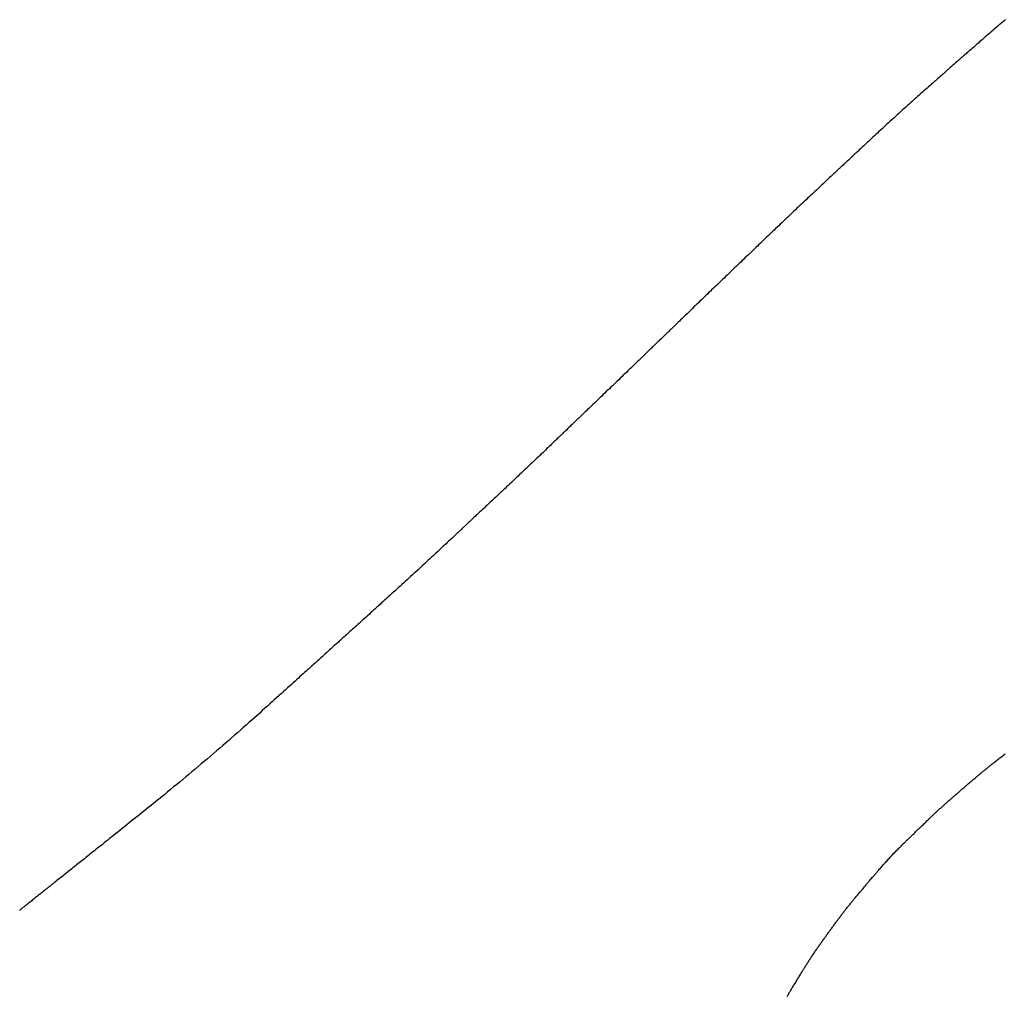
# Model space of a CAD drawing. Header units: millimetres. Extents: x -4577 to 1032787, y -66234 to 201209.
# Tile 156 of 256: x 4378.03 to 4379.33, y -8939.77 to -8938.47. Entities that reach past the tile are written whole.
import ezdxf

# ---------------------------------------------------------------- set-up
doc = ezdxf.new("R2010")
doc.units = ezdxf.units.MM
doc.linetypes.add('510_5_2OG_ELT_1004$0$11-07-22_DS_2OG$0$AUSGEZOGEN', pattern=[0])
doc.layers.add('510_5_2OG_ELT_1004$0$11-07-22_DS_2OG$0$EBENE_1', color=8, linetype='510_5_2OG_ELT_1004$0$11-07-22_DS_2OG$0$AUSGEZOGEN')

# ---------------------------------------------------------------- blocks, each defined once
blk = doc.blocks.new('510_5_2OG_ELT_1004')
at = {"layer": '510_5_2OG_ELT_1004$0$11-07-22_DS_2OG$0$EBENE_1'}
for points in [[(4379.0469, -8939.7155), (4379.0475, -8939.7145), (4379.0481, -8939.7135), (4379.0487, -8939.7125), (4379.0492, -8939.7116), (4379.0498, -8939.7106), (4379.0503, -8939.7097), (4379.0509, -8939.7088), (4379.0519, -8939.7071), (4379.0529, -8939.7055), (4379.0538, -8939.704), (4379.0546, -8939.7026), (4379.0553, -8939.7013), (4379.056, -8939.7002), (4379.0571, -8939.6984), (4379.0579, -8939.6971), (4379.0588, -8939.6956), (4379.0602, -8939.6934), (4379.0608, -8939.6923), (4379.0618, -8939.6908), (4379.0623, -8939.6898), (4379.063, -8939.6887), (4379.0637, -8939.6875), (4379.0645, -8939.6862), (4379.0654, -8939.6847), (4379.0664, -8939.6831), (4379.0674, -8939.6815), (4379.0679, -8939.6806), (4379.0685, -8939.6797), (4379.0691, -8939.6788), (4379.0696, -8939.6779), (4379.0702, -8939.6769), (4379.0708, -8939.676), (4379.0714, -8939.675), (4379.072, -8939.674), (4379.0727, -8939.673), (4379.0733, -8939.672), (4379.0739, -8939.671), (4379.0746, -8939.67), (4379.0753, -8939.669), (4379.0759, -8939.6679), (4379.0766, -8939.6669), (4379.0773, -8939.6658), (4379.078, -8939.6648), (4379.0786, -8939.6638), (4379.0793, -8939.6627), (4379.08, -8939.6617), (4379.0807, -8939.6606), (4379.0814, -8939.6596), (4379.0821, -8939.6586), (4379.0828, -8939.6575), (4379.0835, -8939.6565), (4379.0842, -8939.6554), (4379.0849, -8939.6544), (4379.0857, -8939.6534), (4379.0864, -8939.6524), (4379.0871, -8939.6513), (4379.0878, -8939.6503), (4379.0885, -8939.6493), (4379.0892, -8939.6482), (4379.09, -8939.6472), (4379.0907, -8939.6462), (4379.0914, -8939.6452), (4379.0921, -8939.6442), (4379.0929, -8939.6431), (4379.0936, -8939.6421), (4379.0943, -8939.6411), (4379.0951, -8939.6401), (4379.0958, -8939.6391), (4379.0965, -8939.638), (4379.0973, -8939.637), (4379.098, -8939.636), (4379.0987, -8939.635), (4379.0995, -8939.634), (4379.1002, -8939.633), (4379.1009, -8939.6319), (4379.1017, -8939.6309), (4379.1024, -8939.6299), (4379.1031, -8939.6289), (4379.1039, -8939.6279), (4379.1046, -8939.6269), (4379.1053, -8939.6259), (4379.1061, -8939.6248), (4379.1068, -8939.6238), (4379.1075, -8939.6228), (4379.1083, -8939.6218), (4379.109, -8939.6208), (4379.1097, -8939.6198), (4379.1105, -8939.6188), (4379.1112, -8939.6177), (4379.112, -8939.6167), (4379.1127, -8939.6157), (4379.1135, -8939.6147), (4379.1142, -8939.6137), (4379.115, -8939.6127), (4379.1157, -8939.6117), (4379.1165, -8939.6107), (4379.1172, -8939.6097), (4379.118, -8939.6087), (4379.1187, -8939.6077), (4379.1195, -8939.6067), (4379.1202, -8939.6057), (4379.121, -8939.6047), (4379.1218, -8939.6037), (4379.1225, -8939.6027), (4379.1233, -8939.6018), (4379.1241, -8939.6008), (4379.1248, -8939.5998), (4379.1256, -8939.5988), (4379.1264, -8939.5978), (4379.1272, -8939.5969), (4379.1279, -8939.5959), (4379.1287, -8939.5949), (4379.1295, -8939.594), (4379.1302, -8939.5931), (4379.131, -8939.5921), (4379.1317, -8939.5912), (4379.1325, -8939.5903), (4379.1332, -8939.5894), (4379.1339, -8939.5885), (4379.1347, -8939.5877), (4379.1354, -8939.5868), (4379.1361, -8939.586), (4379.1367, -8939.5852), (4379.1374, -8939.5844), (4379.1387, -8939.5828), (4379.1399, -8939.5813), (4379.1411, -8939.58), (4379.1422, -8939.5787), (4379.1432, -8939.5775), (4379.1441, -8939.5764), (4379.1449, -8939.5755), (4379.1456, -8939.5746), (4379.1468, -8939.5732), (4379.1478, -8939.572), (4379.1491, -8939.5705), (4379.15, -8939.5695), (4379.1513, -8939.5678), (4379.1521, -8939.567), (4379.1536, -8939.5651), (4379.1543, -8939.5643), (4379.1551, -8939.5634), (4379.1559, -8939.5624), (4379.1569, -8939.5613), (4379.158, -8939.56), (4379.1598, -8939.5578), (4379.1605, -8939.557), (4379.1612, -8939.5562), (4379.1619, -8939.5554), (4379.1626, -8939.5545), (4379.1634, -8939.5536), (4379.1642, -8939.5527), (4379.165, -8939.5517), (4379.1658, -8939.5508), (4379.1667, -8939.5498), (4379.1675, -8939.5488), (4379.1684, -8939.5478), (4379.1693, -8939.5467), (4379.1703, -8939.5457), (4379.1712, -8939.5446), (4379.1721, -8939.5435), (4379.1731, -8939.5425), (4379.1741, -8939.5414), (4379.175, -8939.5403), (4379.176, -8939.5392), (4379.177, -8939.538), (4379.1781, -8939.5369), (4379.1791, -8939.5358), (4379.1801, -8939.5347), (4379.1811, -8939.5335), (4379.1822, -8939.5324), (4379.1832, -8939.5313), (4379.1843, -8939.5302), (4379.1853, -8939.5291), (4379.1864, -8939.528), (4379.1874, -8939.5269), (4379.1885, -8939.5258), (4379.1895, -8939.5247), (4379.1906, -8939.5236), (4379.1916, -8939.5225), (4379.1926, -8939.5215), (4379.1937, -8939.5204), (4379.1947, -8939.5194), (4379.1957, -8939.5184), (4379.1967, -8939.5174), (4379.1977, -8939.5164), (4379.1987, -8939.5154), (4379.1996, -8939.5145), (4379.2005, -8939.5136), (4379.2015, -8939.5126), (4379.2024, -8939.5118), (4379.2033, -8939.5109), (4379.2041, -8939.51), (4379.205, -8939.5092), (4379.2058, -8939.5084), (4379.2066, -8939.5076), (4379.2074, -8939.5069), (4379.2088, -8939.5055), (4379.2102, -8939.5042), (4379.2114, -8939.503), (4379.2125, -8939.502), (4379.2134, -8939.501), (4379.2143, -8939.5002), (4379.2157, -8939.4988), (4379.2168, -8939.4978), (4379.2182, -8939.4964), (4379.2191, -8939.4955), (4379.2208, -8939.4939), (4379.2216, -8939.4931), (4379.2227, -8939.4921), (4379.224, -8939.4908), (4379.2248, -8939.49), (4379.2257, -8939.4891), (4379.2267, -8939.4882), (4379.2278, -8939.4871), (4379.229, -8939.486), (4379.2302, -8939.4847), (4379.2323, -8939.4828), (4379.233, -8939.4821), (4379.2338, -8939.4814), (4379.2345, -8939.4806), (4379.2353, -8939.4799), (4379.2361, -8939.4791), (4379.2369, -8939.4784), (4379.2377, -8939.4776), (4379.2385, -8939.4768), (4379.2394, -8939.476), (4379.2402, -8939.4752), (4379.2411, -8939.4744), (4379.2419, -8939.4736), (4379.2428, -8939.4728), (4379.2437, -8939.472), (4379.2446, -8939.4712), (4379.2455, -8939.4703), (4379.2463, -8939.4695), (4379.2472, -8939.4687), (4379.2482, -8939.4678), (4379.2491, -8939.467), (4379.25, -8939.4662), (4379.2509, -8939.4654), (4379.2518, -8939.4645), (4379.2527, -8939.4637), (4379.2536, -8939.4629), (4379.2545, -8939.4621), (4379.2554, -8939.4612), (4379.2564, -8939.4604), (4379.2573, -8939.4596), (4379.2582, -8939.4588), (4379.2591, -8939.458), (4379.26, -8939.4572), (4379.261, -8939.4564), (4379.2619, -8939.4555), (4379.2628, -8939.4547), (4379.2637, -8939.4539), (4379.2647, -8939.4531), (4379.2656, -8939.4523), (4379.2665, -8939.4515), (4379.2674, -8939.4507), (4379.2684, -8939.4499), (4379.2693, -8939.4491), (4379.2702, -8939.4483), (4379.2712, -8939.4475), (4379.2721, -8939.4467), (4379.273, -8939.4459), (4379.2739, -8939.4451), (4379.2749, -8939.4443), (4379.2758, -8939.4435), (4379.2767, -8939.4426), (4379.2777, -8939.4418), (4379.2786, -8939.441), (4379.2795, -8939.4402), (4379.2805, -8939.4394), (4379.2814, -8939.4386), (4379.2823, -8939.4378), (4379.2833, -8939.437), (4379.2842, -8939.4362), (4379.2851, -8939.4354), (4379.2861, -8939.4346), (4379.287, -8939.4338), (4379.2879, -8939.433), (4379.2889, -8939.4322), (4379.2898, -8939.4314), (4379.2907, -8939.4306), (4379.2917, -8939.4298), (4379.2926, -8939.429), (4379.2935, -8939.4282), (4379.2945, -8939.4274), (4379.2954, -8939.4266), (4379.2963, -8939.4258), (4379.2973, -8939.4251), (4379.2982, -8939.4243), (4379.2992, -8939.4235), (4379.3001, -8939.4227), (4379.3011, -8939.4219), (4379.302, -8939.4211), (4379.3029, -8939.4203), (4379.3039, -8939.4195), (4379.3048, -8939.4188), (4379.3058, -8939.418), (4379.3067, -8939.4172), (4379.3077, -8939.4164), (4379.3086, -8939.4157), (4379.3096, -8939.4149), (4379.3105, -8939.4141), (4379.3115, -8939.4134), (4379.3124, -8939.4126), (4379.3133, -8939.4119), (4379.3142, -8939.4112), (4379.3151, -8939.4104), (4379.316, -8939.4097), (4379.3169, -8939.409), (4379.3177, -8939.4083), (4379.3186, -8939.4077), (4379.3194, -8939.407), (4379.3202, -8939.4063), (4379.3218, -8939.4051), (4379.3233, -8939.4039), (4379.3247, -8939.4028), (4379.3261, -8939.4018), (4379.3273, -8939.4008), (4379.3284, -8939.4), (4379.3293, -8939.3992), (4379.3309, -8939.398), (4379.3321, -8939.3971), (4379.3333, -8939.3961), (4379.3353, -8939.3945)], [(4379.3355, -8938.4241), (4379.3334, -8938.4259), (4379.3313, -8938.4277), (4379.3291, -8938.4295), (4379.327, -8938.4313), (4379.325, -8938.4331), (4379.3229, -8938.4349), (4379.3208, -8938.4367), (4379.3188, -8938.4385), (4379.3168, -8938.4402), (4379.3148, -8938.4419), (4379.3128, -8938.4436), (4379.3108, -8938.4453), (4379.3089, -8938.447), (4379.307, -8938.4487), (4379.3051, -8938.4503), (4379.3033, -8938.4519), (4379.3015, -8938.4534), (4379.2998, -8938.455), (4379.298, -8938.4565), (4379.2964, -8938.4579), (4379.2947, -8938.4594), (4379.2932, -8938.4608), (4379.2916, -8938.4621), (4379.2902, -8938.4634), (4379.2887, -8938.4647), (4379.2873, -8938.4659), (4379.286, -8938.467), (4379.2848, -8938.4681), (4379.2836, -8938.4692), (4379.2824, -8938.4702), (4379.2814, -8938.4711), (4379.2804, -8938.472), (4379.2794, -8938.4728), (4379.2786, -8938.4736), (4379.2777, -8938.4743), (4379.2762, -8938.4756), (4379.275, -8938.4768), (4379.2739, -8938.4777), (4379.2729, -8938.4785), (4379.2715, -8938.4798), (4379.2698, -8938.4813), (4379.2683, -8938.4826), (4379.2675, -8938.4833), (4379.2662, -8938.4844), (4379.2654, -8938.4852), (4379.2644, -8938.4861), (4379.2632, -8938.4871), (4379.2617, -8938.4884), (4379.261, -8938.4891), (4379.2601, -8938.4898), (4379.2592, -8938.4906), (4379.2582, -8938.4915), (4379.2572, -8938.4924), (4379.2561, -8938.4933), (4379.2549, -8938.4944), (4379.2537, -8938.4955), (4379.2524, -8938.4966), (4379.251, -8938.4978), (4379.2495, -8938.4991), (4379.248, -8938.5004), (4379.2464, -8938.5018), (4379.2448, -8938.5033), (4379.2431, -8938.5048), (4379.2414, -8938.5063), (4379.2396, -8938.5079), (4379.2378, -8938.5095), (4379.2359, -8938.5112), (4379.2339, -8938.5129), (4379.232, -8938.5146), (4379.23, -8938.5164), (4379.2279, -8938.5182), (4379.2258, -8938.5201), (4379.2237, -8938.5219), (4379.2216, -8938.5238), (4379.2194, -8938.5258), (4379.2173, -8938.5277), (4379.215, -8938.5297), (4379.2128, -8938.5317), (4379.2106, -8938.5337), (4379.2083, -8938.5357), (4379.2061, -8938.5377), (4379.2038, -8938.5398), (4379.2015, -8938.5418), (4379.1993, -8938.5439), (4379.197, -8938.5459), (4379.1947, -8938.548), (4379.1924, -8938.5501), (4379.1902, -8938.5521), (4379.1879, -8938.5542), (4379.1857, -8938.5562), (4379.1834, -8938.5583), (4379.1812, -8938.5603), (4379.179, -8938.5623), (4379.1768, -8938.5643), (4379.1747, -8938.5663), (4379.1726, -8938.5683), (4379.1704, -8938.5702), (4379.1684, -8938.5721), (4379.1663, -8938.574), (4379.1643, -8938.5759), (4379.1624, -8938.5777), (4379.1604, -8938.5795), (4379.1585, -8938.5812), (4379.1567, -8938.5829), (4379.1549, -8938.5846), (4379.1531, -8938.5862), (4379.1514, -8938.5878), (4379.1498, -8938.5894), (4379.1482, -8938.5908), (4379.1467, -8938.5923), (4379.1452, -8938.5936), (4379.1438, -8938.595), (4379.1424, -8938.5962), (4379.1412, -8938.5974), (4379.1399, -8938.5986), (4379.1388, -8938.5996), (4379.1377, -8938.6006), (4379.1367, -8938.6016), (4379.1358, -8938.6024), (4379.1349, -8938.6033), (4379.1341, -8938.604), (4379.1326, -8938.6054), (4379.1313, -8938.6066), (4379.1303, -8938.6076), (4379.1293, -8938.6084), (4379.128, -8938.6097), (4379.1264, -8938.6111), (4379.1249, -8938.6125), (4379.1241, -8938.6134), (4379.1228, -8938.6145), (4379.122, -8938.6153), (4379.121, -8938.6163), (4379.1198, -8938.6173), (4379.1185, -8938.6186), (4379.1177, -8938.6193), (4379.1169, -8938.62), (4379.1161, -8938.6208), (4379.1151, -8938.6217), (4379.1142, -8938.6226), (4379.1131, -8938.6236), (4379.112, -8938.6246), (4379.1109, -8938.6257), (4379.1096, -8938.6268), (4379.1084, -8938.628), (4379.107, -8938.6293), (4379.1056, -8938.6306), (4379.1042, -8938.6319), (4379.1027, -8938.6333), (4379.1012, -8938.6347), (4379.0996, -8938.6362), (4379.098, -8938.6377), (4379.0963, -8938.6393), (4379.0946, -8938.6409), (4379.0929, -8938.6425), (4379.0911, -8938.6442), (4379.0893, -8938.6459), (4379.0875, -8938.6476), (4379.0856, -8938.6493), (4379.0837, -8938.6511), (4379.0818, -8938.6529), (4379.0799, -8938.6547), (4379.0779, -8938.6565), (4379.076, -8938.6584), (4379.074, -8938.6602), (4379.072, -8938.6621), (4379.07, -8938.664), (4379.068, -8938.6659), (4379.066, -8938.6678), (4379.064, -8938.6697), (4379.0619, -8938.6716), (4379.0599, -8938.6735), (4379.0579, -8938.6754), (4379.0559, -8938.6773), (4379.0539, -8938.6792), (4379.0519, -8938.6811), (4379.0499, -8938.6831), (4379.0478, -8938.685), (4379.0458, -8938.6869), (4379.0438, -8938.6888), (4379.0418, -8938.6907), (4379.0398, -8938.6926), (4379.0378, -8938.6946), (4379.0358, -8938.6965), (4379.0338, -8938.6984), (4379.0318, -8938.7003), (4379.0298, -8938.7022), (4379.0277, -8938.7041), (4379.0257, -8938.7061), (4379.0237, -8938.708), (4379.0217, -8938.7099), (4379.0197, -8938.7118), (4379.0177, -8938.7137), (4379.0157, -8938.7157), (4379.0137, -8938.7176), (4379.0117, -8938.7195), (4379.0097, -8938.7214), (4379.0077, -8938.7234), (4379.0057, -8938.7253), (4379.0037, -8938.7272), (4379.0017, -8938.7291), (4378.9997, -8938.731), (4378.9977, -8938.733), (4378.9957, -8938.7349), (4378.9936, -8938.7368), (4378.9916, -8938.7387), (4378.9896, -8938.7407), (4378.9876, -8938.7426), (4378.9856, -8938.7445), (4378.9836, -8938.7464), (4378.9816, -8938.7483), (4378.9796, -8938.7503), (4378.9776, -8938.7522), (4378.9756, -8938.7541), (4378.9736, -8938.756), (4378.9716, -8938.758), (4378.9696, -8938.7599), (4378.9676, -8938.7618), (4378.9656, -8938.7637), (4378.9636, -8938.7657), (4378.9616, -8938.7676), (4378.9596, -8938.7695), (4378.9576, -8938.7714), (4378.9556, -8938.7733), (4378.9536, -8938.7753), (4378.9516, -8938.7772), (4378.9496, -8938.7791), (4378.9476, -8938.781), (4378.9456, -8938.783), (4378.9436, -8938.7849), (4378.9416, -8938.7868), (4378.9396, -8938.7888), (4378.9376, -8938.7907), (4378.9356, -8938.7926), (4378.9336, -8938.7945), (4378.9316, -8938.7964), (4378.9296, -8938.7983), (4378.9277, -8938.8002), (4378.9257, -8938.8021), (4378.9238, -8938.8039), (4378.9219, -8938.8058), (4378.92, -8938.8076), (4378.9182, -8938.8094), (4378.9164, -8938.8111), (4378.9146, -8938.8129), (4378.9128, -8938.8146), (4378.9111, -8938.8162), (4378.9094, -8938.8179), (4378.9077, -8938.8195), (4378.9061, -8938.8211), (4378.9045, -8938.8226), (4378.903, -8938.8241), (4378.9015, -8938.8255), (4378.9, -8938.8269), (4378.8986, -8938.8282), (4378.8973, -8938.8295), (4378.896, -8938.8308), (4378.8948, -8938.832), (4378.8936, -8938.8331), (4378.8925, -8938.8342), (4378.8914, -8938.8352), (4378.8905, -8938.8361), (4378.8896, -8938.837), (4378.8887, -8938.8379), (4378.8879, -8938.8386), (4378.8865, -8938.84), (4378.8853, -8938.8412), (4378.8842, -8938.8422), (4378.8827, -8938.8437), (4378.8813, -8938.845), (4378.8799, -8938.8463), (4378.8784, -8938.8478), (4378.8776, -8938.8486), (4378.8766, -8938.8495), (4378.8755, -8938.8506), (4378.8741, -8938.8519), (4378.8734, -8938.8527), (4378.8726, -8938.8535), (4378.8717, -8938.8543), (4378.8707, -8938.8552), (4378.8697, -8938.8562), (4378.8686, -8938.8572), (4378.8675, -8938.8583), (4378.8663, -8938.8595), (4378.865, -8938.8607), (4378.8637, -8938.862), (4378.8623, -8938.8633), (4378.8609, -8938.8647), (4378.8594, -8938.8662), (4378.8579, -8938.8677), (4378.8563, -8938.8692), (4378.8547, -8938.8708), (4378.853, -8938.8724), (4378.8513, -8938.874), (4378.8495, -8938.8757), (4378.8477, -8938.8774), (4378.8459, -8938.8792), (4378.8441, -8938.881), (4378.8422, -8938.8828), (4378.8403, -8938.8846), (4378.8383, -8938.8865), (4378.8364, -8938.8884), (4378.8344, -8938.8903), (4378.8324, -8938.8922), (4378.8304, -8938.8942), (4378.8284, -8938.8961), (4378.8263, -8938.8981), (4378.8243, -8938.9), (4378.8223, -8938.902), (4378.8202, -8938.904), (4378.8181, -8938.906), (4378.8161, -8938.908), (4378.814, -8938.9099), (4378.812, -8938.9119), (4378.8099, -8938.9139), (4378.8079, -8938.9158), (4378.8059, -8938.9178), (4378.8038, -8938.9197), (4378.8018, -8938.9217), (4378.7999, -8938.9236), (4378.7979, -8938.9254), (4378.796, -8938.9273), (4378.794, -8938.9291), (4378.7922, -8938.9309), (4378.7903, -8938.9327), (4378.7885, -8938.9345), (4378.7867, -8938.9362), (4378.7849, -8938.9379), (4378.7832, -8938.9395), (4378.7815, -8938.9412), (4378.7799, -8938.9427), (4378.7783, -8938.9442), (4378.7767, -8938.9457), (4378.7752, -8938.9472), (4378.7738, -8938.9485), (4378.7724, -8938.9499), (4378.7711, -8938.9512), (4378.7698, -8938.9524), (4378.7686, -8938.9535), (4378.7674, -8938.9546), (4378.7664, -8938.9557), (4378.7653, -8938.9567), (4378.7644, -8938.9576), (4378.7635, -8938.9584), (4378.7627, -8938.9592), (4378.7612, -8938.9607), (4378.7599, -8938.9619), (4378.7588, -8938.9629), (4378.7579, -8938.9638), (4378.7566, -8938.9651), (4378.7555, -8938.9661), (4378.7541, -8938.9674), (4378.7527, -8938.9688), (4378.7519, -8938.9695), (4378.751, -8938.9704), (4378.7498, -8938.9715), (4378.7485, -8938.9728), (4378.7478, -8938.9735), (4378.747, -8938.9743), (4378.7461, -8938.9751), (4378.7452, -8938.976), (4378.7442, -8938.9769), (4378.7431, -8938.9779), (4378.742, -8938.979), (4378.7408, -8938.9802), (4378.7395, -8938.9814), (4378.7382, -8938.9827), (4378.7368, -8938.984), (4378.7354, -8938.9854), (4378.7339, -8938.9868), (4378.7323, -8938.9883), (4378.7307, -8938.9899), (4378.729, -8938.9914), (4378.7273, -8938.9931), (4378.7256, -8938.9948), (4378.7238, -8938.9965), (4378.7219, -8938.9982), (4378.7201, -8939), (4378.7182, -8939.0018), (4378.7162, -8939.0037), (4378.7142, -8939.0056), (4378.7122, -8939.0075), (4378.7102, -8939.0094), (4378.7082, -8939.0114), (4378.7061, -8939.0133), (4378.704, -8939.0153), (4378.7019, -8939.0173), (4378.6998, -8939.0193), (4378.6976, -8939.0214), (4378.6955, -8939.0234), (4378.6933, -8939.0255), (4378.6912, -8939.0275), (4378.689, -8939.0295), (4378.6869, -8939.0316), (4378.6847, -8939.0336), (4378.6825, -8939.0357), (4378.6804, -8939.0377), (4378.6782, -8939.0397), (4378.6761, -8939.0417), (4378.674, -8939.0437), (4378.6719, -8939.0457), (4378.6698, -8939.0477), (4378.6677, -8939.0496), (4378.6657, -8939.0515), (4378.6637, -8939.0534), (4378.6617, -8939.0553), (4378.6597, -8939.0571), (4378.6578, -8939.0589), (4378.6559, -8939.0607), (4378.6541, -8939.0625), (4378.6523, -8939.0642), (4378.6505, -8939.0658), (4378.6488, -8939.0674), (4378.6471, -8939.069), (4378.6455, -8939.0705), (4378.6439, -8939.072), (4378.6424, -8939.0734), (4378.6409, -8939.0748), (4378.6395, -8939.0761), (4378.6381, -8939.0774), (4378.6368, -8939.0786), (4378.6356, -8939.0797), (4378.6345, -8939.0808), (4378.6334, -8939.0818), (4378.6324, -8939.0828), (4378.6314, -8939.0837), (4378.6305, -8939.0845), (4378.6297, -8939.0853), (4378.6283, -8939.0866), (4378.627, -8939.0878), (4378.6259, -8939.0888), (4378.6243, -8939.0903), (4378.6227, -8939.0918), (4378.6213, -8939.0931), (4378.6199, -8939.0944), (4378.6192, -8939.0951), (4378.6182, -8939.096), (4378.6171, -8939.097), (4378.6158, -8939.0983), (4378.6151, -8939.099), (4378.6143, -8939.0997), (4378.6134, -8939.1005), (4378.6125, -8939.1014), (4378.6115, -8939.1023), (4378.6104, -8939.1033), (4378.6093, -8939.1044), (4378.6081, -8939.1055), (4378.6068, -8939.1067), (4378.6054, -8939.108), (4378.604, -8939.1093), (4378.6025, -8939.1107), (4378.601, -8939.1121), (4378.5994, -8939.1136), (4378.5977, -8939.1152), (4378.596, -8939.1168), (4378.5942, -8939.1184), (4378.5924, -8939.1201), (4378.5905, -8939.1219), (4378.5886, -8939.1237), (4378.5867, -8939.1255), (4378.5847, -8939.1274), (4378.5826, -8939.1292), (4378.5806, -8939.1312), (4378.5785, -8939.1331), (4378.5763, -8939.1351), (4378.5742, -8939.1371), (4378.572, -8939.1391), (4378.5698, -8939.1412), (4378.5675, -8939.1433), (4378.5653, -8939.1453), (4378.563, -8939.1474), (4378.5608, -8939.1495), (4378.5585, -8939.1516), (4378.5562, -8939.1538), (4378.5539, -8939.1559), (4378.5516, -8939.158), (4378.5492, -8939.1601), (4378.5469, -8939.1622), (4378.5446, -8939.1644), (4378.5423, -8939.1665), (4378.54, -8939.1686), (4378.5377, -8939.1707), (4378.5354, -8939.1728), (4378.5331, -8939.1749), (4378.5309, -8939.1769), (4378.5286, -8939.179), (4378.5263, -8939.1811), (4378.5241, -8939.1831), (4378.5218, -8939.1852), (4378.5196, -8939.1872), (4378.5174, -8939.1892), (4378.5152, -8939.1912), (4378.513, -8939.1932), (4378.5108, -8939.1951), (4378.5087, -8939.1971), (4378.5065, -8939.199), (4378.5044, -8939.2009), (4378.5023, -8939.2028), (4378.5002, -8939.2047), (4378.4982, -8939.2065), (4378.4962, -8939.2084), (4378.4942, -8939.2102), (4378.4922, -8939.212), (4378.4903, -8939.2137), (4378.4883, -8939.2155), (4378.4864, -8939.2172), (4378.4846, -8939.2188), (4378.4828, -8939.2205), (4378.481, -8939.2221), (4378.4792, -8939.2237), (4378.4774, -8939.2253), (4378.4757, -8939.2269), (4378.474, -8939.2284), (4378.4723, -8939.2299), (4378.4707, -8939.2314), (4378.469, -8939.2329), (4378.4674, -8939.2343), (4378.4658, -8939.2358), (4378.4643, -8939.2372), (4378.4627, -8939.2386), (4378.4612, -8939.24), (4378.4596, -8939.2414), (4378.4581, -8939.2427), (4378.4566, -8939.2441), (4378.4551, -8939.2454), (4378.4536, -8939.2468), (4378.4522, -8939.2481), (4378.4507, -8939.2494), (4378.4493, -8939.2507), (4378.4478, -8939.252), (4378.4464, -8939.2533), (4378.445, -8939.2546), (4378.4435, -8939.2559), (4378.4421, -8939.2572), (4378.4407, -8939.2585), (4378.4393, -8939.2598), (4378.4378, -8939.261), (4378.4364, -8939.2623), (4378.435, -8939.2636), (4378.4335, -8939.2649), (4378.4321, -8939.2662), (4378.4306, -8939.2676), (4378.4291, -8939.2689), (4378.4276, -8939.2703), (4378.4261, -8939.2716), (4378.4246, -8939.273), (4378.423, -8939.2745), (4378.4214, -8939.2759), (4378.4197, -8939.2774), (4378.418, -8939.2789), (4378.4163, -8939.2805), (4378.4146, -8939.282), (4378.4128, -8939.2837), (4378.4109, -8939.2854), (4378.409, -8939.2871), (4378.407, -8939.2888), (4378.405, -8939.2907), (4378.4029, -8939.2925), (4378.4008, -8939.2945), (4378.3986, -8939.2965), (4378.3963, -8939.2985), (4378.394, -8939.3006), (4378.3916, -8939.3028), (4378.3891, -8939.3051), (4378.3865, -8939.3074), (4378.3839, -8939.3098), (4378.3811, -8939.3122), (4378.3783, -8939.3148), (4378.3754, -8939.3174), (4378.3724, -8939.3201), (4378.3694, -8939.3228), (4378.3662, -8939.3257), (4378.363, -8939.3285), (4378.3598, -8939.3315), (4378.3565, -8939.3344), (4378.3531, -8939.3375), (4378.3496, -8939.3406), (4378.3461, -8939.3437), (4378.3426, -8939.3469), (4378.339, -8939.3501), (4378.3353, -8939.3533), (4378.3316, -8939.3566), (4378.3279, -8939.3599), (4378.3241, -8939.3633), (4378.3203, -8939.3666), (4378.3164, -8939.37), (4378.3125, -8939.3734), (4378.3086, -8939.3768), (4378.3046, -8939.3803), (4378.3007, -8939.3837), (4378.2967, -8939.3872), (4378.2927, -8939.3907), (4378.2886, -8939.3941), (4378.2846, -8939.3976), (4378.2805, -8939.4011), (4378.2764, -8939.4045), (4378.2724, -8939.408), (4378.2683, -8939.4114), (4378.2642, -8939.4149), (4378.2601, -8939.4183), (4378.256, -8939.4217), (4378.252, -8939.4251), (4378.2479, -8939.4285), (4378.2439, -8939.4318), (4378.2399, -8939.4351), (4378.2358, -8939.4384), (4378.2319, -8939.4417), (4378.2279, -8939.4449), (4378.224, -8939.4481), (4378.2201, -8939.4513), (4378.2162, -8939.4544), (4378.2124, -8939.4575), (4378.2086, -8939.4606), (4378.2049, -8939.4636), (4378.2012, -8939.4665), (4378.1976, -8939.4695), (4378.194, -8939.4723), (4378.1905, -8939.4752), (4378.187, -8939.4779), (4378.1836, -8939.4807), (4378.1803, -8939.4833), (4378.177, -8939.4859), (4378.1739, -8939.4885), (4378.1707, -8939.491), (4378.1677, -8939.4934), (4378.1648, -8939.4957), (4378.1619, -8939.498), (4378.1591, -8939.5003), (4378.1564, -8939.5024), (4378.1537, -8939.5045), (4378.1512, -8939.5066), (4378.1487, -8939.5086), (4378.1463, -8939.5105), (4378.1439, -8939.5124), (4378.1416, -8939.5142), (4378.1394, -8939.516), (4378.1372, -8939.5177), (4378.1351, -8939.5194), (4378.133, -8939.5211), (4378.131, -8939.5227), (4378.129, -8939.5243), (4378.127, -8939.5258), (4378.1251, -8939.5274), (4378.1233, -8939.5288), (4378.1214, -8939.5303), (4378.1196, -8939.5317), (4378.1179, -8939.5332), (4378.1161, -8939.5345), (4378.1144, -8939.5359), (4378.1127, -8939.5373), (4378.111, -8939.5386), (4378.1093, -8939.54), (4378.1076, -8939.5413), (4378.106, -8939.5426), (4378.1043, -8939.5439), (4378.1027, -8939.5452), (4378.1011, -8939.5466), (4378.0994, -8939.5479), (4378.0978, -8939.5492), (4378.0961, -8939.5505), (4378.0945, -8939.5518), (4378.0929, -8939.5531), (4378.0912, -8939.5544), (4378.0896, -8939.5557), (4378.088, -8939.557), (4378.0864, -8939.5583), (4378.0848, -8939.5595), (4378.0832, -8939.5608), (4378.0816, -8939.5621), (4378.08, -8939.5633), (4378.0785, -8939.5646), (4378.0769, -8939.5658), (4378.0754, -8939.567), (4378.0739, -8939.5682), (4378.0724, -8939.5694), (4378.0709, -8939.5706), (4378.0694, -8939.5718), (4378.068, -8939.5729), (4378.0665, -8939.5741), (4378.0651, -8939.5752), (4378.0637, -8939.5763), (4378.0624, -8939.5774), (4378.061, -8939.5785), (4378.0597, -8939.5796), (4378.0584, -8939.5806), (4378.0571, -8939.5816), (4378.0559, -8939.5826), (4378.0546, -8939.5836), (4378.0534, -8939.5846), (4378.0522, -8939.5855), (4378.0511, -8939.5864), (4378.0499, -8939.5873), (4378.0488, -8939.5882), (4378.0477, -8939.5891), (4378.0466, -8939.59), (4378.0456, -8939.5908), (4378.0445, -8939.5917), (4378.0435, -8939.5925), (4378.0425, -8939.5933), (4378.0414, -8939.5941), (4378.0405, -8939.5949), (4378.0395, -8939.5957), (4378.0385, -8939.5964), (4378.0376, -8939.5972), (4378.0366, -8939.5979), (4378.0357, -8939.5987), (4378.0347, -8939.5994), (4378.0338, -8939.6002), (4378.0329, -8939.6009), (4378.032, -8939.6016)]]:
    blk.add_lwpolyline(points, dxfattribs=at)

msp = doc.modelspace()

# ---------------------------------------------------------------- block references
msp.add_blockref('510_5_2OG_ELT_1004', (0, -0.0503))

doc.saveas('drawing.dxf')
